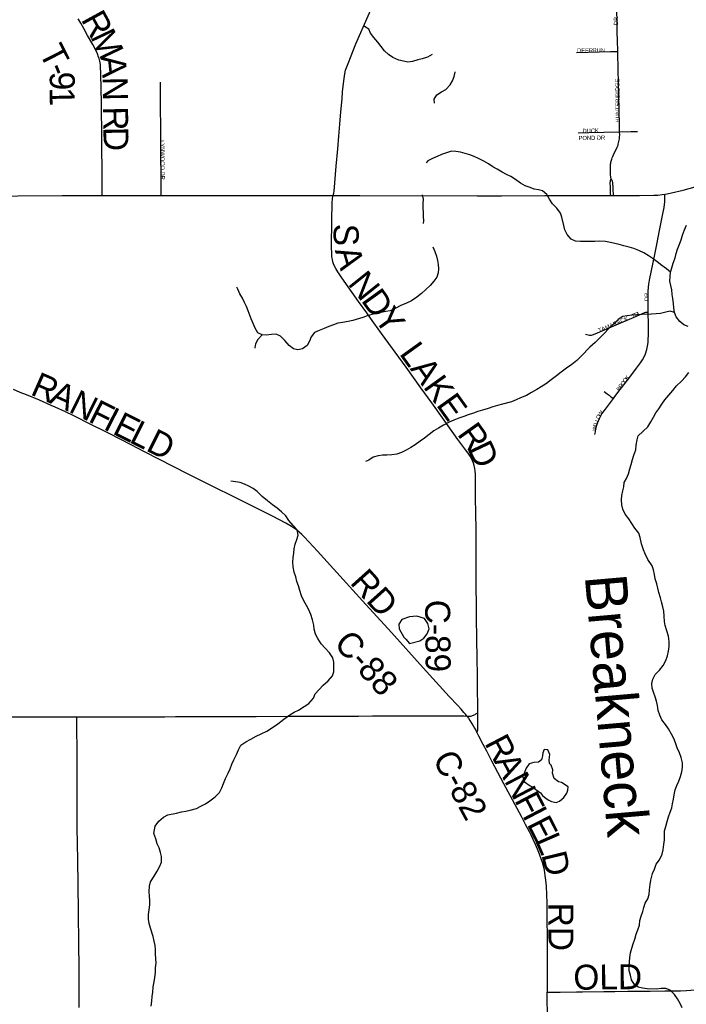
# Model space of a CAD drawing. Header units: feet. Extents: x 2113747 to 2516209, y 960708 to 1356798.
# Tile 52 of 206: x 2290883 to 2298881, y 1121601 to 1133424. Entities that reach past the tile are written whole.
import ezdxf

# ---------------------------------------------------------------- set-up
doc = ezdxf.new("R2010")
doc.units = ezdxf.units.FT
doc.header["$LTSCALE"] = 50
doc.header["$MEASUREMENT"] = 0
for name, color, linetype in [('0_Xref', 7, 'Continuous'), ('GM_X_County_Road', 3, 'Continuous'), ('GM_X_County_Road_Text', 3, 'Continuous'), ('GM_X_Minor_Lake', 5, 'Continuous'), ('GM_X_Minor_River', 5, 'Continuous'), ('GM_X_Minor_River_Text', 5, 'Continuous'), ('GM_X_Township_Road', 4, 'Continuous'), ('GM_X_Township_Road_Text', 4, 'Continuous'), ('GM_X_Township_Subdivision', 4, 'Continuous'), ('GM_X_Township_Subdivision_Text', 4, 'Continuous')]:
    doc.layers.add(name, color=color, linetype=linetype)
doc.styles.add('Styledgn030', font='dgn030.shx')
doc.styles.add('Styledgn031', font='dgn031.shx')

# ---------------------------------------------------------------- blocks, each defined once
blk = doc.blocks.new('POR')
at = {"layer": 'GM_X_County_Road', "flags": 128}
for points in [[(2294645, 1131313), (2294652, 1131340), (2294654, 1131363), (2294679, 1131664), (2294698, 1131873), (2294711, 1132026), (2294724, 1132170), (2294736, 1132318), (2294750, 1132472), (2294757, 1132559), (2294767, 1132657), (2294774, 1132718), (2294782, 1132772), (2294793, 1132817), (2294806, 1132857), (2294822, 1132899), (2294917, 1133135), (2295065, 1133470), (2295189, 1133752), (2295237, 1133860)], [(2298625, 1131328), (2298652, 1131333), (2298704, 1131343), (2298844, 1131378), (2298986, 1131417), (2299063, 1131439)], [(2288894, 1131301), (2289431, 1131303), (2290235, 1131305), (2290862, 1131309), (2291391, 1131311), (2291873, 1131312)], [(2291873, 1131312), (2292405, 1131313), (2292580, 1131313)], [(2292580, 1131313), (2292653, 1131313)], [(2292653, 1131313), (2292726, 1131313), (2292952, 1131312), (2293126, 1131313), (2293582, 1131313), (2294196, 1131312), (2294645, 1131313)], [(2296378, 1125102), (2296371, 1125837), (2296369, 1125906), (2296365, 1126329), (2296362, 1126470), (2296361, 1126545), (2296358, 1127308), (2296354, 1127495), (2296352, 1127685), (2296351, 1127931), (2296350, 1127967), (2296347, 1128003), (2296343, 1128035), (2296335, 1128070), (2296326, 1128101), (2296316, 1128128), (2296304, 1128155), (2296288, 1128183), (2296262, 1128221), (2296235, 1128257), (2296140, 1128383), (2295957, 1128642), (2295828, 1128824), (2295697, 1129004), (2295520, 1129252), (2295225, 1129657), (2295090, 1129842), (2295046, 1129903), (2294947, 1130042), (2294748, 1130323), (2294714, 1130373), (2294698, 1130396), (2294687, 1130416), (2294675, 1130436), (2294659, 1130465), (2294648, 1130493), (2294640, 1130518), (2294634, 1130544), (2294631, 1130561), (2294628, 1130580), (2294626, 1130617), (2294625, 1130693), (2294627, 1131019), (2294632, 1131216), (2294637, 1131281), (2294645, 1131313)], [(2294645, 1131313), (2294964, 1131311), (2296372, 1131310), (2296664, 1131310), (2297185, 1131311), (2297661, 1131313), (2297974, 1131314)], [(2297974, 1131314), (2298006, 1131314)], [(2298006, 1131314), (2298190, 1131314), (2298321, 1131314), (2298492, 1131315), (2298539, 1131317), (2298590, 1131323), (2298625, 1131328)], [(2296248, 1125061), (2296230, 1125084), (2296211, 1125107), (2296179, 1125145), (2296135, 1125194), (2296037, 1125299), (2295723, 1125643), (2295342, 1126064), (2294996, 1126446), (2294765, 1126701), (2294454, 1127044), (2294301, 1127211), (2294268, 1127243), (2294236, 1127272), (2294203, 1127300), (2294176, 1127318), (2294125, 1127350), (2294077, 1127378), (2293914, 1127463), (2293453, 1127693), (2293209, 1127814), (2292904, 1127967), (2292379, 1128237), (2292218, 1128320), (2291956, 1128454), (2291898, 1128483), (2291743, 1128561), (2291526, 1128670), (2291432, 1128715), (2291310, 1128772), (2291262, 1128793), (2291121, 1128855), (2290963, 1128920), (2290890, 1128949), (2290807, 1128982)], [(2288596, 1125048), (2288602, 1125048), (2288753, 1125048), (2288973, 1125049), (2289167, 1125050), (2289321, 1125050), (2289401, 1125050), (2289486, 1125050), (2289620, 1125050), (2289826, 1125051), (2289981, 1125052), (2290164, 1125052), (2290387, 1125052), (2290570, 1125052), (2290742, 1125052), (2290926, 1125052), (2291060, 1125053), (2291231, 1125053), (2291375, 1125053), (2291525, 1125053), (2291567, 1125053)], [(2291567, 1125053), (2291702, 1125054), (2292075, 1125054), (2292170, 1125054), (2292277, 1125054), (2292460, 1125055), (2292625, 1125055), (2292752, 1125056), (2292979, 1125057), (2293168, 1125057), (2293397, 1125057), (2293596, 1125058), (2293720, 1125058), (2294131, 1125060), (2294373, 1125061), (2294588, 1125062), (2294759, 1125063), (2294949, 1125063), (2295116, 1125064), (2295303, 1125064), (2295548, 1125065), (2295703, 1125066), (2295882, 1125066), (2296089, 1125067), (2296154, 1125066), (2296184, 1125066), (2296195, 1125065)], [(2296195, 1125065), (2296213, 1125064), (2296248, 1125061)], [(2296248, 1125061), (2296268, 1125061), (2296283, 1125061), (2296296, 1125063), (2296307, 1125066), (2296316, 1125068), (2296327, 1125072), (2296336, 1125076), (2296346, 1125082), (2296356, 1125088), (2296378, 1125102)], [(2296248, 1125061), (2296266, 1125037), (2296285, 1125009), (2296305, 1124978), (2296324, 1124945), (2296339, 1124919), (2296359, 1124884), (2296369, 1124864)], [(2296369, 1124864), (2296375, 1124884), (2296378, 1124896), (2296379, 1124910), (2296380, 1124933), (2296378, 1125102)], [(2296369, 1124864), (2296388, 1124827), (2296440, 1124727), (2296482, 1124645), (2296544, 1124526), (2296689, 1124253), (2296764, 1124111), (2296822, 1124001), (2296898, 1123859), (2296946, 1123766), (2296994, 1123676), (2297016, 1123636), (2297040, 1123586), (2297069, 1123526), (2297093, 1123469), (2297117, 1123408), (2297141, 1123339), (2297151, 1123308), (2297162, 1123266), (2297174, 1123212), (2297184, 1123150), (2297192, 1123091), (2297199, 1123022), (2297205, 1122917), (2297207, 1122819), (2297209, 1122658), (2297209, 1122606), (2297210, 1122422), (2297211, 1122251), (2297212, 1122130), (2297212, 1121953), (2297213, 1121795), (2297213, 1121747)], [(2297213, 1121747), (2297218, 1121747), (2297366, 1121748), (2297563, 1121750), (2297635, 1121750), (2297890, 1121755), (2298025, 1121756), (2298179, 1121758), (2298350, 1121760), (2298448, 1121760), (2298622, 1121762), (2298813, 1121764), (2298885, 1121767), (2298934, 1121770), (2298974, 1121775), (2299009, 1121784), (2299044, 1121795), (2299075, 1121809)], [(2297216, 1121441), (2297213, 1121710), (2297213, 1121747)]]:
    blk.add_lwpolyline(points, dxfattribs=at)
at = {"layer": 'GM_X_Minor_Lake'}
for p, q in [((2295436, 1126110), (2295493, 1126010)), ((2297031, 1124214), (2297133, 1124140))]:
    blk.add_line(p, q, dxfattribs=at)
at = {"layer": 'GM_X_Minor_Lake', "flags": 128}
for points in [[(2295493, 1126010), (2295516, 1125986), (2295559, 1125934), (2295685, 1125966), (2295730, 1125997), (2295770, 1126049), (2295796, 1126111), (2295780, 1126175), (2295738, 1126233), (2295646, 1126263), (2295560, 1126253), (2295468, 1126222), (2295432, 1126164), (2295436, 1126110)], [(2297133, 1124140), (2297157, 1124108), (2297199, 1124074), (2297231, 1124052), (2297263, 1124036), (2297319, 1124026), (2297359, 1124041), (2297413, 1124083), (2297449, 1124135), (2297459, 1124171), (2297463, 1124211), (2297384, 1124265), (2297348, 1124271), (2297294, 1124313), (2297274, 1124377), (2297278, 1124417), (2297260, 1124471), (2297238, 1124493), (2297236, 1124535), (2297242, 1124601), (2297220, 1124657), (2297174, 1124659), (2297158, 1124619), (2297154, 1124583), (2297144, 1124537), (2297108, 1124507), (2297050, 1124503), (2296994, 1124489), (2296958, 1124438), (2296942, 1124398), (2296920, 1124332), (2296940, 1124272), (2297009, 1124226), (2297031, 1124214)]]:
    blk.add_lwpolyline(points, dxfattribs=at)
at = {"layer": 'GM_X_Minor_River', "flags": 128}
for points in [[(2295831, 1133007), (2295775, 1132973), (2295713, 1132955), (2295659, 1132943), (2295597, 1132920), (2295541, 1132914), (2295489, 1132924), (2295433, 1132938), (2295361, 1132970), (2295309, 1133004), (2295259, 1133048), (2295221, 1133100), (2295181, 1133154), (2295133, 1133210), (2295093, 1133262), (2295070, 1133312), (2295018, 1133344), (2295010, 1133348)], [(2295861, 1132420), (2295856, 1132470), (2295886, 1132520), (2295942, 1132556), (2295996, 1132585), (2296048, 1132641), (2296076, 1132691), (2296096, 1132743), (2296106, 1132793), (2296106, 1132799)], [(2298572, 1126484), (2298552, 1126548), (2298527, 1126649), (2298509, 1126709), (2298501, 1126761), (2298487, 1126817), (2298473, 1126867), (2298421, 1126943), (2298387, 1127009), (2298369, 1127059), (2298344, 1127131), (2298328, 1127207), (2298312, 1127257), (2298262, 1127319), (2298228, 1127373), (2298192, 1127429), (2298148, 1127487), (2298121, 1127547), (2298109, 1127600), (2298103, 1127660), (2298107, 1127710), (2298119, 1127766), (2298133, 1127816), (2298137, 1127866), (2298163, 1127916), (2298189, 1127971), (2298204, 1128029), (2298218, 1128085), (2298234, 1128143), (2298252, 1128195), (2298274, 1128259), (2298280, 1128315), (2298292, 1128378), (2298302, 1128428), (2298359, 1128480), (2298421, 1128536), (2298457, 1128594), (2298489, 1128651), (2298517, 1128703), (2298551, 1128753), (2298587, 1128807), (2298625, 1128859), (2298673, 1128914), (2298720, 1128972), (2298764, 1129026), (2298824, 1129082), (2298870, 1129137), (2298910, 1129187)], [(2298905, 1129738), (2298853, 1129760), (2298803, 1129800), (2298761, 1129858), (2298738, 1129910), (2298732, 1129964), (2298728, 1130018), (2298718, 1130076), (2298712, 1130126), (2298706, 1130182), (2298694, 1130232), (2298684, 1130284), (2298689, 1130339), (2298693, 1130391), (2298707, 1130445), (2298725, 1130501), (2298747, 1130563), (2298761, 1130617), (2298777, 1130667), (2298801, 1130728), (2298819, 1130782), (2298836, 1130838), (2298860, 1130900), (2298884, 1130958)], [(2298693, 1130391), (2298643, 1130431), (2298587, 1130473), (2298531, 1130517), (2298473, 1130559), (2298423, 1130594), (2298371, 1130626), (2298313, 1130652), (2298251, 1130676), (2298197, 1130692), (2298133, 1130710), (2298077, 1130724), (2298025, 1130736), (2297970, 1130750), (2297910, 1130760), (2297844, 1130763), (2297784, 1130761), (2297730, 1130759), (2297610, 1130759), (2297552, 1130765), (2297498, 1130789), (2297450, 1130845), (2297422, 1130899), (2297410, 1130951), (2297386, 1131051), (2297372, 1131101), (2297328, 1131161), (2297277, 1131213), (2297241, 1131269), (2297209, 1131323), (2297157, 1131367), (2297107, 1131379), (2297057, 1131389), (2297007, 1131407), (2296949, 1131431), (2296893, 1131463), (2296833, 1131505), (2296777, 1131540), (2296725, 1131566), (2296670, 1131594), (2296612, 1131628), (2296560, 1131658), (2296508, 1131692), (2296450, 1131726), (2296386, 1131756), (2296336, 1131780), (2296284, 1131800), (2296228, 1131816), (2296172, 1131834), (2296114, 1131843), (2296062, 1131845), (2296004, 1131827), (2295944, 1131805), (2295892, 1131781), (2295834, 1131759), (2295780, 1131728), (2295760, 1131704)], [(2295713, 1131319), (2295723, 1131269), (2295721, 1131217), (2295721, 1131159), (2295725, 1131109), (2295723, 1131059), (2295726, 1131009), (2295724, 1130975)], [(2295840, 1130696), (2295864, 1130642), (2295884, 1130586), (2295895, 1130534), (2295905, 1130484), (2295909, 1130434), (2295905, 1130384), (2295889, 1130334), (2295851, 1130284), (2295807, 1130233), (2295757, 1130183), (2295703, 1130137), (2295646, 1130093), (2295582, 1130050), (2295522, 1130020), (2295456, 1129992), (2295386, 1129958), (2295326, 1129930), (2295274, 1129919), (2295216, 1129909), (2295162, 1129897), (2295108, 1129883), (2295050, 1129867), (2294998, 1129847), (2294878, 1129814), (2294822, 1129800), (2294754, 1129790), (2294700, 1129780), (2294648, 1129762), (2294592, 1129741), (2294534, 1129715), (2294476, 1129691), (2294420, 1129667), (2294378, 1129617), (2294360, 1129562), (2294331, 1129510), (2294277, 1129470), (2294219, 1129460), (2294169, 1129470), (2294117, 1129512), (2294062, 1129570), (2294010, 1129624), (2293958, 1129648), (2293904, 1129644), (2293844, 1129637), (2293792, 1129639), (2293740, 1129665), (2293706, 1129721), (2293684, 1129777), (2293658, 1129831), (2293622, 1129929), (2293603, 1129979), (2293581, 1130030), (2293555, 1130080), (2293525, 1130132), (2293499, 1130188), (2293489, 1130212)], [(2298738, 1129910), (2298688, 1129924), (2298634, 1129912), (2298572, 1129897), (2298520, 1129891), (2298462, 1129889), (2298350, 1129885), (2298286, 1129881), (2298230, 1129875), (2298172, 1129870), (2298118, 1129860), (2298062, 1129826), (2297949, 1129712), (2297901, 1129661), (2297841, 1129601), (2297789, 1129547), (2297725, 1129491), (2297621, 1129382), (2297567, 1129332), (2297506, 1129282), (2297444, 1129239), (2297378, 1129191), (2297324, 1129147), (2297260, 1129099), (2297202, 1129054), (2297140, 1129014), (2297086, 1128982), (2297024, 1128946), (2296962, 1128911), (2296890, 1128885), (2296838, 1128859), (2296784, 1128837), (2296676, 1128809), (2296617, 1128790), (2296561, 1128774), (2296505, 1128756), (2296437, 1128734), (2296381, 1128718), (2296327, 1128700), (2296265, 1128681), (2296211, 1128661), (2296153, 1128641), (2296093, 1128615), (2296035, 1128591), (2295969, 1128556), (2295907, 1128520), (2295851, 1128486), (2295795, 1128444), (2295741, 1128401), (2295687, 1128363), (2295629, 1128321), (2295575, 1128287), (2295520, 1128255), (2295464, 1128228), (2295406, 1128206), (2295348, 1128198), (2295288, 1128194), (2295234, 1128194), (2295182, 1128188), (2295124, 1128170), (2295072, 1128137), (2295032, 1128119)], [(2293792, 1129639), (2293738, 1129583), (2293710, 1129533), (2293705, 1129483), (2293705, 1129481)], [(2293597, 1124755), (2293655, 1124785), (2293719, 1124821), (2293779, 1124848), (2293849, 1124882), (2293917, 1124926), (2293980, 1124970), (2294050, 1125025), (2294122, 1125077), (2294176, 1125109), (2294228, 1125133), (2294296, 1125178), (2294350, 1125214), (2294406, 1125278), (2294428, 1125328), (2294476, 1125382), (2294524, 1125433), (2294585, 1125485), (2294637, 1125545), (2294653, 1125595), (2294653, 1125661), (2294651, 1125711), (2294641, 1125762), (2294599, 1125820), (2294547, 1125876), (2294500, 1125930), (2294460, 1125992), (2294432, 1126044), (2294416, 1126104), (2294410, 1126154), (2294396, 1126218), (2294376, 1126280), (2294352, 1126338), (2294325, 1126390), (2294293, 1126446), (2294265, 1126506), (2294245, 1126570), (2294229, 1126626), (2294209, 1126680), (2294195, 1126736), (2294176, 1126790), (2294164, 1126853), (2294158, 1126911), (2294162, 1126965), (2294170, 1127017), (2294176, 1127071), (2294186, 1127125), (2294206, 1127181), (2294224, 1127235), (2294213, 1127298), (2294165, 1127352), (2294113, 1127412), (2294075, 1127468), (2294023, 1127514), (2293971, 1127557), (2293915, 1127599), (2293857, 1127647), (2293792, 1127699), (2293732, 1127757), (2293682, 1127795), (2293632, 1127821), (2293578, 1127847), (2293526, 1127867), (2293472, 1127875), (2293416, 1127881)], [(2298831, 1121561), (2298807, 1121613), (2298776, 1121667), (2298738, 1121721), (2298686, 1121773), (2298636, 1121793), (2298578, 1121791), (2298520, 1121783), (2298412, 1121787), (2298354, 1121794), (2298304, 1121806), (2298254, 1121842), (2298222, 1121896), (2298210, 1121952), (2298196, 1122005), (2298195, 1122059), (2298199, 1122111), (2298205, 1122165), (2298213, 1122219), (2298229, 1122277), (2298245, 1122329), (2298265, 1122383), (2298279, 1122442), (2298299, 1122496), (2298318, 1122552), (2298322, 1122608), (2298338, 1122658), (2298360, 1122714), (2298372, 1122764), (2298386, 1122817), (2298418, 1122867), (2298436, 1122921), (2298439, 1122977), (2298447, 1123039), (2298455, 1123091), (2298477, 1123171), (2298499, 1123224), (2298521, 1123286), (2298561, 1123336), (2298593, 1123404), (2298602, 1123456), (2298610, 1123520), (2298620, 1123577), (2298620, 1123685), (2298636, 1123735), (2298652, 1123797), (2298668, 1123853), (2298687, 1123907), (2298707, 1123960), (2298715, 1124010), (2298727, 1124064), (2298735, 1124116), (2298749, 1124176), (2298767, 1124228), (2298791, 1124282), (2298813, 1124337), (2298828, 1124391), (2298834, 1124449), (2298836, 1124499), (2298820, 1124563), (2298800, 1124621), (2298772, 1124681), (2298752, 1124741), (2298730, 1124795), (2298705, 1124847), (2298669, 1124909), (2298633, 1124961), (2298589, 1125019), (2298565, 1125074), (2298545, 1125130), (2298535, 1125188), (2298525, 1125242), (2298508, 1125292), (2298486, 1125348), (2298472, 1125398), (2298466, 1125454), (2298478, 1125506), (2298506, 1125560), (2298560, 1125615), (2298604, 1125671), (2298635, 1125729), (2298655, 1125787), (2298667, 1125841), (2298675, 1125899), (2298675, 1125956), (2298669, 1126022), (2298647, 1126084), (2298627, 1126148), (2298618, 1126198), (2298616, 1126262), (2298610, 1126320), (2298598, 1126372), (2298584, 1126434), (2298572, 1126484)], [(2292458, 1121578), (2292466, 1121638), (2292470, 1121694), (2292479, 1121749), (2292485, 1121811), (2292497, 1121871), (2292503, 1121923), (2292511, 1121985), (2292513, 1122041), (2292521, 1122095), (2292517, 1122147), (2292512, 1122208), (2292510, 1122258), (2292506, 1122308), (2292494, 1122358), (2292482, 1122416), (2292450, 1122516), (2292436, 1122570), (2292427, 1122622), (2292429, 1122680), (2292437, 1122736), (2292443, 1122794), (2292443, 1122847), (2292441, 1122899), (2292437, 1122957), (2292441, 1123019), (2292452, 1123071), (2292494, 1123139), (2292532, 1123199), (2292562, 1123260), (2292582, 1123310), (2292584, 1123376), (2292572, 1123426), (2292556, 1123480), (2292533, 1123530), (2292515, 1123588), (2292493, 1123654), (2292509, 1123740), (2292551, 1123799), (2292607, 1123847), (2292661, 1123875), (2292765, 1123895), (2292825, 1123914), (2292877, 1123922), (2292929, 1123932), (2293003, 1123952), (2293057, 1123980), (2293112, 1124008), (2293164, 1124043), (2293228, 1124091), (2293280, 1124143), (2293306, 1124199), (2293328, 1124251), (2293352, 1124312), (2293382, 1124376), (2293406, 1124428), (2293427, 1124486), (2293453, 1124538), (2293483, 1124600), (2293507, 1124657), (2293537, 1124713), (2293597, 1124755)]]:
    blk.add_lwpolyline(points, dxfattribs=at)
at = {"layer": 'GM_X_Township_Road', "flags": 128}
for points in [[(2291873, 1131312), (2291871, 1131509), (2291866, 1131995), (2291862, 1132427), (2291856, 1132771), (2291853, 1132868), (2291852, 1132887), (2291849, 1132904), (2291844, 1132924), (2291840, 1132941), (2291834, 1132958), (2291829, 1132975), (2291814, 1133014), (2291782, 1133080), (2291758, 1133127), (2291698, 1133233), (2291652, 1133317), (2291616, 1133384), (2291594, 1133421), (2291586, 1133434)], [(2291598, 1121564), (2291597, 1121714), (2291596, 1121791), (2291596, 1121879), (2291596, 1121939), (2291596, 1121999), (2291595, 1122070), (2291595, 1122130), (2291593, 1122241), (2291592, 1122343), (2291592, 1122422), (2291589, 1122607), (2291588, 1122667), (2291587, 1122816), (2291585, 1122931), (2291584, 1123015), (2291583, 1123128), (2291581, 1123244), (2291580, 1123310), (2291579, 1123393), (2291578, 1123472), (2291576, 1123547), (2291574, 1123705), (2291574, 1123755), (2291574, 1123812), (2291574, 1123870), (2291574, 1124115), (2291574, 1124203), (2291574, 1124304), (2291573, 1124464), (2291573, 1124583), (2291572, 1124700), (2291570, 1124870), (2291567, 1125053)]]:
    blk.add_lwpolyline(points, dxfattribs=at)
at = {"layer": 'GM_X_Township_Subdivision', "flags": 128}
for points in [[(2298058, 1133042), (2298055, 1133178), (2298053, 1133270), (2298050, 1133417), (2298045, 1133617), (2298041, 1133775), (2298038, 1133934), (2298037, 1133958), (2298036, 1133968), (2298035, 1133977), (2298033, 1133983), (2298030, 1133989), (2298027, 1133994), (2298024, 1133998)], [(2297565, 1133031), (2297705, 1133034), (2297836, 1133037), (2297971, 1133040), (2298058, 1133042)], [(2298081, 1132079), (2298080, 1132142), (2298079, 1132184), (2298076, 1132315), (2298072, 1132482), (2298067, 1132682), (2298065, 1132810), (2298058, 1133042)], [(2292580, 1131313), (2292580, 1131420), (2292577, 1131916), (2292574, 1132037), (2292570, 1132463), (2292570, 1132601), (2292572, 1132673)], [(2297582, 1132066), (2297710, 1132070), (2297893, 1132074), (2298081, 1132079)], [(2297979, 1131509), (2297976, 1131537), (2297973, 1131562), (2297971, 1131584), (2297970, 1131602), (2297970, 1131620), (2297970, 1131639), (2297971, 1131660), (2297971, 1131674), (2297973, 1131690), (2297975, 1131701), (2297977, 1131713), (2297979, 1131724), (2297982, 1131736), (2297987, 1131750), (2297992, 1131764), (2298000, 1131783), (2298009, 1131803), (2298051, 1131892), (2298062, 1131919), (2298065, 1131930), (2298069, 1131944), (2298073, 1131961), (2298076, 1131977), (2298079, 1131993), (2298080, 1132008), (2298081, 1132021), (2298082, 1132037), (2298081, 1132079)], [(2298081, 1132079), (2298217, 1132081), (2298295, 1132082)], [(2297974, 1131314), (2297973, 1131332), (2297971, 1131413), (2297969, 1131468), (2297969, 1131474), (2297970, 1131482), (2297971, 1131488), (2297972, 1131493), (2297973, 1131497), (2297975, 1131501), (2297977, 1131505), (2297979, 1131509)], [(2298006, 1131314), (2298003, 1131392), (2298002, 1131419), (2298001, 1131449), (2298000, 1131460), (2297998, 1131469), (2297996, 1131479), (2297994, 1131487), (2297990, 1131495), (2297988, 1131499), (2297986, 1131502), (2297983, 1131505), (2297979, 1131509)], [(2298424, 1129915), (2298425, 1130048), (2298424, 1130162), (2298426, 1130211), (2298431, 1130250), (2298441, 1130298), (2298503, 1130604), (2298527, 1130723), (2298561, 1130893), (2298601, 1131093), (2298614, 1131167), (2298622, 1131236), (2298625, 1131274), (2298625, 1131303), (2298625, 1131328)], [(2297673, 1129646), (2297719, 1129637), (2297728, 1129636), (2297735, 1129636), (2297745, 1129637), (2297754, 1129639), (2297769, 1129644), (2297817, 1129663), (2298039, 1129760), (2298257, 1129854), (2298384, 1129907), (2298394, 1129911), (2298402, 1129912), (2298414, 1129914), (2298424, 1129915)], [(2298007, 1128876), (2298025, 1128900), (2298088, 1128984), (2298190, 1129117), (2298283, 1129239), (2298330, 1129303), (2298356, 1129341), (2298375, 1129377), (2298390, 1129413), (2298407, 1129464), (2298416, 1129502), (2298423, 1129548), (2298425, 1129575), (2298426, 1129644), (2298426, 1129778), (2298424, 1129896), (2298424, 1129915)], [(2297896, 1128958), (2297931, 1128932), (2297954, 1128914), (2297977, 1128897), (2298007, 1128876)], [(2297785, 1128443), (2297790, 1128475), (2297796, 1128514), (2297804, 1128545), (2297815, 1128582), (2297838, 1128637), (2297854, 1128668), (2297869, 1128693), (2297910, 1128748), (2298007, 1128876)]]:
    blk.add_lwpolyline(points, dxfattribs=at)
at = {"layer": 'GM_X_County_Road_Text', "char_height": 300, "attachment_point": 7, "line_spacing_factor": 0.8, "style": 'Styledgn030'}
for s, insert, rotation in [('{\\Fdgn000|c0;\\C256;S}', (2294645, 1130974), 270.019), ('{\\Fdgn000|c0;\\C256;A}', (2294662, 1130655), 285.9405), ('{\\Fdgn000|c0;\\C256;N}', (2294811, 1130251), 308.6892), ('{\\Fdgn000|c0;\\C256;D}', (2294971, 1130053), 305.6313), ('{\\Fdgn000|c0;\\C256;Y}', (2295125, 1129838), 305.6335), ('{\\Fdgn000|c0;\\C256;LAKE}', (2295429, 1129414), 305.7362), ('{\\Fdgn000|c0;\\C256;R}', (2290999, 1128927), 336.2305), ('{\\Fdgn000|c0;\\C256;A}', (2291222, 1128829), 335.3658), ('{\\Fdgn000|c0;\\C256;N}', (2291458, 1128721), 333.7966), ('{\\Fdgn000|c0;\\C256;F}', (2291693, 1128605), 333.1885), ('{\\Fdgn000|c0;\\C256;I}', (2291873, 1128514), 333.1801), ('{\\Fdgn000|c0;\\C256;E}', (2291983, 1128458), 333.1857), ('{\\Fdgn000|c0;\\C256;L}', (2292184, 1128357), 333.1858), ('{\\Fdgn000|c0;\\C256;R}', (2296124, 1128447), 305.5458), ('{\\Fdgn000|c0;\\C256;D}', (2292384, 1128256), 333.1824), ('{\\Fdgn000|c0;\\C256;D}', (2296251, 1128274), 295.4295), ('{\\Fdgn000|c0;\\C256;RD}', (2294835, 1126659), 311.9129), ('{\\Fdgn000|c0;\\C256;C-89}', (2295742, 1126458), 270.5381), ('{\\Fdgn000|c0;\\C256;C-88}', (2294637, 1125921), 312.0889), ('{\\Fdgn000|c0;\\C256;R}', (2296455, 1124739), 297.5548), ('{\\Fdgn000|c0;\\C256;C-82}', (2295827, 1124547), 298.3481), ('{\\Fdgn000|c0;\\C256;A}', (2296569, 1124521), 297.5539), ('{\\Fdgn000|c0;\\C256;N}', (2296691, 1124287), 297.5504), ('{\\Fdgn000|c0;\\C256;F}', (2296813, 1124053), 297.5555), ('{\\Fdgn000|c0;\\C256;I}', (2296907, 1123873), 297.5426), ('{\\Fdgn000|c0;\\C256;E}', (2296963, 1123765), 297.1132), ('{\\Fdgn000|c0;\\C256;L}', (2297060, 1123576), 293.5931), ('{\\Fdgn000|c0;\\C256;D}', (2297140, 1123399), 283.6661), ('{\\Fdgn000|c0;\\C256;RD}', (2297227, 1122821), 270), ('{\\Fdgn000|c0;\\C256;OLD}', (2297527, 1121771), 0.6591)]:
    blk.add_mtext(s, dxfattribs=dict(at, insert=insert, rotation=rotation))
at = {"layer": 'GM_X_Minor_River_Text', "insert": (2297908, 1126766), "char_height": 500.23, "attachment_point": 4, "rotation": 274.9731, "line_spacing_factor": 0.8, "style": 'Styledgn031'}
blk.add_mtext('{\\Fdgn000|c0;\\C256;Breakneck}', dxfattribs=at)
at = {"layer": 'GM_X_Township_Road_Text', "char_height": 300, "attachment_point": 7, "line_spacing_factor": 0.8, "style": 'Styledgn030'}
for s, insert, rotation in [('{\\Fdgn000|c0;\\C256;R}', (2291612, 1133427), 298.6915), ('{\\Fdgn000|c0;\\C256;M}', (2291726, 1133220), 295.4885), ('{\\Fdgn000|c0;\\C256;T}', (2291109, 1133033), 296.9158), ('{\\Fdgn000|c0;\\C256;A}', (2291850, 1132984), 275.8607), ('{\\Fdgn000|c0;\\C256;-}', (2291204, 1132846), 292.316), ('{\\Fdgn000|c0;\\C256;9}', (2291238, 1132798), 270.5933), ('{\\Fdgn000|c0;\\C256;N}', (2291876, 1132737), 271.0346), ('{\\Fdgn000|c0;\\C256;1}', (2291240, 1132608), 271.2997), ('{\\Fdgn000|c0;\\C256;R}', (2291882, 1132380), 271.0003), ('{\\Fdgn000|c0;\\C256;D}', (2291886, 1132134), 270.9946)]:
    blk.add_mtext(s, dxfattribs=dict(at, insert=insert, rotation=rotation))
at = {"layer": 'GM_X_Township_Subdivision_Text', "char_height": 50, "attachment_point": 7, "line_spacing_factor": 0.8, "style": 'Styledgn030'}
for s, insert, rotation in [('{\\Fdgn000|c0;\\C256;DR}', (2298061, 1133359), 90), ('{\\Fdgn000|c0;\\C256;DEER}', (2297570, 1133031), 0), ('{\\Fdgn000|c0;\\C256;RUN}', (2297755, 1133031), 0), ('{\\Fdgn000|c0;\\C256;RIDGE}', (2298083, 1132497), 91.3684), ('{\\Fdgn000|c0;\\C256;HUNTERS}', (2298083, 1132189), 90), ('{\\Fdgn000|c0;\\C256;DUCK}', (2297636, 1132063), 1.4679), ('{\\Fdgn000|c0;\\C256;POND DR}', (2297589, 1131977), 0.9387), ('{\\Fdgn000|c0;\\C256;LYNWOOD DR}', (2292569, 1131977), 270.6032), ('{\\Fdgn000|c0;\\C256;DR}', (2298430, 1130046), 90), ('{\\Fdgn000|c0;\\C256;T}', (2298237, 1129837), 22.8363), ('{\\Fdgn000|c0;\\C256;R}', (2298271, 1129851), 24.0651), ('{\\Fdgn000|c0;\\C256;L}', (2298307, 1129868), 24.2261), ('{\\Fdgn000|c0;\\C256;TAMARACK}', (2297837, 1129665), 23.3849), ('{\\Fdgn000|c0;\\C256;R}', (2298102, 1128992), 53.2146), ('{\\Fdgn000|c0;\\C256;O}', (2298126, 1129024), 53.393), ('{\\Fdgn000|c0;\\C256;O}', (2298152, 1129059), 53.4271), ('{\\Fdgn000|c0;\\C256;K}', (2298179, 1129094), 53.3749), ('{\\Fdgn000|c0;\\C256;B}', (2298077, 1128959), 52.1101), ('{\\Fdgn000|c0;\\C256;W}', (2297856, 1128656), 58.843), ('{\\Fdgn000|c0;\\C256;L}', (2297815, 1128555), 69.396), ('{\\Fdgn000|c0;\\C256;L}', (2297827, 1128588), 68.366), ('{\\Fdgn000|c0;\\C256;O}', (2297839, 1128619), 64.9989), ('{\\Fdgn000|c0;\\C256;W}', (2297801, 1128484), 81.9198), ('{\\Fdgn000|c0;\\C256;I}', (2297808, 1128535), 71.1226)]:
    blk.add_mtext(s, dxfattribs=dict(at, insert=insert, rotation=rotation))

msp = doc.modelspace()

# ---------------------------------------------------------------- block references
at = {"layer": '0_Xref'}
msp.add_blockref('POR', (0, 0), dxfattribs=at)

doc.saveas('drawing.dxf')
